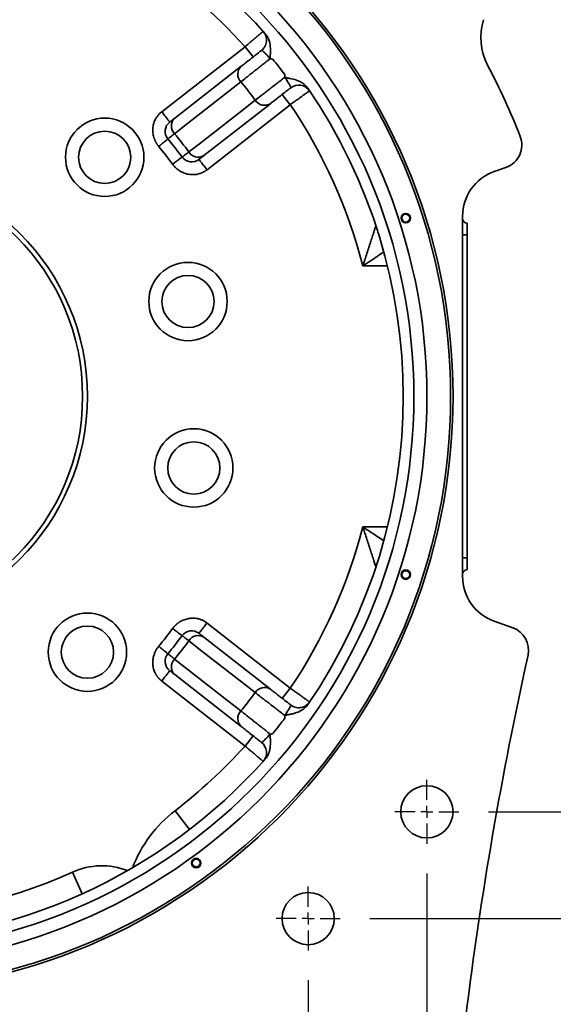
# Model space of a CAD drawing. Header units: millimetres. Extents: x -10540 to 6039, y -7467 to 6433.
# Tile 209 of 236: x 4255 to 4479, y -6055 to -5640. Entities that reach past the tile are written whole.
import ezdxf

# ---------------------------------------------------------------- set-up
doc = ezdxf.new("R2010")
doc.units = ezdxf.units.MM
doc.header["$LTSCALE"] = 8
doc.header["$PDSIZE"] = -1
doc.linetypes.add('CENTER', pattern=[10.16, 6.35, -1.27, 1.27, -1.27])
doc.layers.get('Defpoints').update_dxf_attribs({"true_color": 0x5e5e5e})
doc.layers.add('中心线层', color=1, linetype='CENTER')
doc.layers.add('标注层', color=7, linetype='Continuous')
doc.dimstyles.new('底座尺寸', dxfattribs={"dimscale": 20, "dimtxt": 1.5, "dimasz": 2, "dimexe": 3, "dimexo": 0.625, "dimgap": 0.6, "dimtad": 1, "dimtoh": 1, "dimdec": 0, "dimtxsty": 'Standard', "dimcen": 2.5, "dimclrd": 4, "dimclre": 4, "dimclrt": 3, "dimadec": 1, "dimazin": 2, "dimtfac": 1, "dimtdec": 0, "dimtmove": 0, "dimatfit": 0, "dimfxl": 1, "dimarcsym": 0})

# ---------------------------------------------------------------- blocks, each defined once
blk = doc.blocks.new('*D144')
at = {"layer": 'Defpoints', "color": 0, "lineweight": 13, "transparency": 16777216}
for p in [(3996.01, -6032.25), (4376.01, -6032.25), (4376.01, -6271.61)]:
    blk.add_point(p, dxfattribs=at)
at = {"layer": '标注层', "color": 4, "lineweight": -2, "transparency": 16777216}
for p, q in [((3996.01, -6044.75), (3996.01, -6331.61)), ((4376.01, -6044.75), (4376.01, -6331.61)), ((4036.01, -6271.61), (4336.01, -6271.61))]:
    blk.add_line(p, q, dxfattribs=at)
at = {"layer": '标注层', "color": 4, "lineweight": 13, "transparency": 16777216}
for points in [[(4036.01, -6264.94), (4036.01, -6278.28), (3996.01, -6271.61)], [(4336.01, -6264.94), (4336.01, -6278.28), (4376.01, -6271.61)]]:
    blk.add_solid(points, dxfattribs=at)
at = {"layer": '标注层', "color": 3, "transparency": 16777216, "insert": (4188.24, -6229.27), "char_height": 30, "attachment_point": 2}
blk.add_mtext('380', dxfattribs=at)
blk = doc.blocks.new('*D145')
at = {"layer": 'Defpoints', "color": 0, "lineweight": 13, "transparency": 16777216}
for p in [(3946.01, -5987.25), (4426.01, -5987.25), (4426.01, -6364.04)]:
    blk.add_point(p, dxfattribs=at)
at = {"layer": '标注层', "color": 4, "lineweight": -2, "transparency": 16777216}
for p, q in [((3946.01, -5999.75), (3946.01, -6424.04)), ((4426.01, -5999.75), (4426.01, -6424.04)), ((3986.01, -6364.04), (4386.01, -6364.04))]:
    blk.add_line(p, q, dxfattribs=at)
at = {"layer": '标注层', "color": 4, "lineweight": 13, "transparency": 16777216}
for points in [[(3986.01, -6357.37), (3986.01, -6370.71), (3946.01, -6364.04)], [(4386.01, -6357.37), (4386.01, -6370.71), (4426.01, -6364.04)]]:
    blk.add_solid(points, dxfattribs=at)
at = {"layer": '标注层', "color": 3, "transparency": 16777216, "insert": (4186.01, -6321.7), "char_height": 30, "attachment_point": 2}
blk.add_mtext('480', dxfattribs=at)
blk = doc.blocks.new('*D146')
at = {"layer": 'Defpoints', "color": 0, "lineweight": 13, "transparency": 16777216}
for p in [(4424.51, -5618.75), (4503.1, -5798.75), (4549.73, -5798.75)]:
    blk.add_point(p, dxfattribs=at)
at = {"layer": '标注层', "color": 4, "lineweight": -2, "transparency": 16777216}
for p, q in [((4437.01, -5618.75), (4609.73, -5618.75)), ((4549.73, -5658.75), (4549.73, -5758.75)), ((4515.6, -5798.75), (4609.73, -5798.75))]:
    blk.add_line(p, q, dxfattribs=at)
at = {"layer": '标注层', "color": 4, "lineweight": 13, "transparency": 16777216}
for points in [[(4543.06, -5658.75), (4556.39, -5658.75), (4549.73, -5618.75)], [(4543.06, -5758.75), (4556.39, -5758.75), (4549.73, -5798.75)]]:
    blk.add_solid(points, dxfattribs=at)
at = {"layer": '标注层', "color": 3, "transparency": 16777216, "insert": (4507.39, -5708.75), "char_height": 30, "attachment_point": 2, "rotation": 90}
blk.add_mtext('180', dxfattribs=at)
blk = doc.blocks.new('*D147')
at = {"layer": 'Defpoints', "color": 0, "lineweight": 13, "transparency": 16777216}
for p in [(4503.1, -5798.75), (4549.73, -5798.75), (4439.51, -5973.75)]:
    blk.add_point(p, dxfattribs=at)
at = {"layer": '标注层', "color": 4, "lineweight": -2, "transparency": 16777216}
for p, q in [((4515.6, -5798.75), (4609.73, -5798.75)), ((4549.73, -5933.75), (4549.73, -5838.75)), ((4452.01, -5973.75), (4609.73, -5973.75))]:
    blk.add_line(p, q, dxfattribs=at)
at = {"layer": '标注层', "color": 4, "lineweight": 13, "transparency": 16777216}
for points in [[(4543.06, -5838.75), (4556.39, -5838.75), (4549.73, -5798.75)], [(4543.06, -5933.75), (4556.39, -5933.75), (4549.73, -5973.75)]]:
    blk.add_solid(points, dxfattribs=at)
at = {"layer": '标注层', "color": 3, "transparency": 16777216, "insert": (4507.73, -5886.25), "char_height": 30, "attachment_point": 2, "rotation": 90}
blk.add_mtext('175', dxfattribs=at)
blk = doc.blocks.new('*D148')
at = {"layer": 'Defpoints', "color": 0, "lineweight": 13, "transparency": 16777216}
for p in [(4396.51, -5588.75), (4503.1, -5798.75), (4681.84, -5798.75)]:
    blk.add_point(p, dxfattribs=at)
at = {"layer": '标注层', "color": 4, "lineweight": -2, "transparency": 16777216}
for p, q in [((4409.01, -5588.75), (4741.84, -5588.75)), ((4681.84, -5628.75), (4681.84, -5758.75)), ((4515.6, -5798.75), (4741.84, -5798.75))]:
    blk.add_line(p, q, dxfattribs=at)
at = {"layer": '标注层', "color": 4, "lineweight": 13, "transparency": 16777216}
for points in [[(4675.18, -5628.75), (4688.51, -5628.75), (4681.84, -5588.75)], [(4675.18, -5758.75), (4688.51, -5758.75), (4681.84, -5798.75)]]:
    blk.add_solid(points, dxfattribs=at)
at = {"layer": '标注层', "color": 3, "transparency": 16777216, "insert": (4639.3, -5766.63), "char_height": 30, "attachment_point": 1, "rotation": 90}
blk.add_mtext('{\\fHYSWLongFangSong|b1|i0|c134|p2;210±0.023}', dxfattribs=at)
blk = doc.blocks.new('*D149')
at = {"layer": 'Defpoints', "color": 0, "lineweight": 13, "transparency": 16777216}
for p in [(4369.51, -5568.75), (4503.1, -5798.75), (4782.77, -5798.75)]:
    blk.add_point(p, dxfattribs=at)
at = {"layer": '标注层', "color": 4, "lineweight": -2, "transparency": 16777216}
for p, q in [((4382.01, -5568.75), (4842.77, -5568.75)), ((4782.77, -5608.75), (4782.77, -5758.75)), ((4515.6, -5798.75), (4842.77, -5798.75))]:
    blk.add_line(p, q, dxfattribs=at)
at = {"layer": '标注层', "color": 4, "lineweight": 13, "transparency": 16777216}
for points in [[(4776.1, -5608.75), (4789.44, -5608.75), (4782.77, -5568.75)], [(4776.1, -5758.75), (4789.44, -5758.75), (4782.77, -5798.75)]]:
    blk.add_solid(points, dxfattribs=at)
at = {"layer": '标注层', "color": 3, "transparency": 16777216, "insert": (4740.43, -5688.84), "char_height": 30, "attachment_point": 2, "rotation": 90}
blk.add_mtext('230', dxfattribs=at)
blk = doc.blocks.new('*D150')
at = {"layer": 'Defpoints', "color": 0, "lineweight": 13, "transparency": 16777216}
for p in [(4503.1, -5798.75), (4782.77, -5798.75), (4389.51, -6018.75)]:
    blk.add_point(p, dxfattribs=at)
at = {"layer": '标注层', "color": 4, "lineweight": -2, "transparency": 16777216}
for p, q in [((4515.6, -5798.75), (4842.77, -5798.75)), ((4782.77, -5978.75), (4782.77, -5838.75)), ((4402.01, -6018.75), (4842.77, -6018.75))]:
    blk.add_line(p, q, dxfattribs=at)
at = {"layer": '标注层', "color": 4, "lineweight": 13, "transparency": 16777216}
for points in [[(4776.1, -5838.75), (4789.44, -5838.75), (4782.77, -5798.75)], [(4776.1, -5978.75), (4789.44, -5978.75), (4782.77, -6018.75)]]:
    blk.add_solid(points, dxfattribs=at)
at = {"layer": '标注层', "color": 3, "transparency": 16777216, "insert": (4740.43, -5908.75), "char_height": 30, "attachment_point": 2, "rotation": 90}
blk.add_mtext('220', dxfattribs=at)
blk = doc.blocks.new('SW_CENTERMARKSYMBOL_7')
at = {"layer": '中心线层', "color": 0}
for p, q in [((0, 5), (0, 13.5)), ((-5, 0), (-13.5, 0)), ((0, 0), (-2.5, 0)), ((0, 0), (0, 2.5)), ((0, 0), (0, -2.5)), ((0, 0), (2.5, 0)), ((5, 0), (13.5, 0)), ((0, -5), (0, -13.5))]:
    blk.add_line(p, q, dxfattribs=at)
blk = doc.blocks.new('SW_CENTERMARKSYMBOL_8')
at = {"layer": '中心线层', "color": 0}
for p, q in [((0, 5), (0, 13.5)), ((-5, 0), (-13.5, 0)), ((0, 0), (-2.5, 0)), ((0, 0), (0, 2.5)), ((0, 0), (0, -2.5)), ((0, 0), (2.5, 0)), ((5, 0), (13.5, 0)), ((0, -5), (0, -13.5))]:
    blk.add_line(p, q, dxfattribs=at)

msp = doc.modelspace()

# ---------------------------------------------------------------- linework, layer by layer
at = {"color": 7, "linetype": 'Continuous', "lineweight": 35}
for p, q in [((4314.31, -5678.84), (4349.4, -5651.43)), ((4352.78, -5655.76), (4349.4, -5651.43)), ((4319.8, -5681.53), (4347.77, -5659.68)), ((4368.48, -5675.86), (4365.1, -5671.52)), ((4360.08, -5675.44), (4332.11, -5697.29)), ((4368.48, -5675.86), (4333.4, -5703.27)), ((4454.35, -5704.04), (4459.31, -5702.29)), ((4441.01, -5874.6), (4441.01, -5722.9)), ((4443.01, -5725.75), (4443.01, -5730.75)), ((4443.01, -5730.75), (4441.01, -5730.75)), ((4443.01, -5730.75), (4443.01, -5866.75)), ((4409.33, -5743.75), (4399.02, -5743.75)), ((4399.02, -5853.75), (4409.33, -5853.75)), ((4443.01, -5866.75), (4441.01, -5866.75)), ((4443.01, -5866.75), (4443.01, -5871.75)), ((4333.4, -5894.24), (4368.48, -5921.65)), ((4462.15, -5896.22), (4454.35, -5893.46)), ((4332.11, -5900.21), (4360.08, -5922.06)), ((4349.4, -5946.08), (4314.31, -5918.66)), ((4347.77, -5937.82), (4319.8, -5915.97)), ((4365.1, -5925.98), (4368.48, -5921.65)), ((4349.4, -5946.08), (4352.78, -5941.74)), ((4326.02, -5981.23), (4319.93, -5973.29)), ((4280.87, -6008.28), (4276.75, -5999.17))]:
    msp.add_line(p, q, dxfattribs=at)
at = {"color": 7, "linetype": 'Continuous', "lineweight": 35, "flags": 128}
for points in [[(4347.67, -5666.23), (4343.18, -5669.74), (4325.24, -5683.77), (4319.71, -5688.09)], [(4325.72, -5695.79), (4330.21, -5692.29), (4348.17, -5678.28), (4353.7, -5673.96)], [(4353.7, -5923.55), (4349.22, -5920.05), (4331.26, -5906.03), (4325.72, -5901.71)], [(4319.71, -5909.41), (4324.19, -5912.92), (4342.13, -5926.95), (4347.67, -5931.28)]]:
    msp.add_lwpolyline(points, dxfattribs=at)
at = {"color": 7, "linetype": 'Continuous', "lineweight": 35}
for centre, radius in [((4186.01, -5798.75), 251), ((4186.01, -5798.75), 250), ((4186.01, -5798.75), 240), ((4186.01, -5798.75), 234.5), ((4290.31, -5698.03), 16.5), ((4290.31, -5698.03), 11), ((4186.01, -5798.75), 97), ((4186.01, -5798.75), 95), ((4417.11, -5723.66), 2), ((4417.11, -5723.66), 1.65), ((4325.39, -5758.79), 16.5), ((4325.39, -5758.79), 11), ((4327.84, -5828.9), 16.5), ((4327.84, -5828.9), 11), ((4417.11, -5873.84), 2), ((4417.11, -5873.84), 1.65), ((4283.03, -5906.51), 16.5), ((4283.03, -5906.51), 11), ((4426.01, -5973.75), 11), ((4328.84, -5995.34), 2), ((4328.84, -5995.34), 1.65), ((4376.01, -6018.75), 11)]:
    msp.add_circle(centre, radius, dxfattribs=at)
for centre, radius, start, end in [((4186.01, -5798.75), 230, 41.6284, 138.3716), ((4186.01, -5798.75), 220, 42.0401, 56.7841), ((4473.71, -5647.58), 25, 162.5098, 207.7208), ((4186.01, -5798.75), 225.48, 36.9393, 39.0607), ((4351, -5663.01), 4.64, 134.2546, 223.9791), ((4186.01, -5798.75), 300, 21.4161, 27.7208), ((4186.01, -5798.75), 209.04, 36.6558, 39.3442), ((4372.04, -5673.08), 5.5, 34.041, 128), ((4186.01, -5798.75), 230, 325.6284, 34.3716), ((4357.64, -5671.5), 4.64, 212.0209, 301.7454), ((4186.01, -5798.75), 220, 14.4775, 33.9599), ((4323.04, -5684.86), 4.64, 134.2824, 224.1691), ((4320.77, -5687.12), 5, 128, 219.6372), ((4186.01, -5798.75), 170, 36.3628, 39.6372), ((4186.01, -5798.75), 173.56, 36.3873, 39.6127), ((4455.98, -5692.86), 10, 289.44, 21.4161), ((4186.01, -5798.75), 165, 36.3628, 39.6372), ((4326.93, -5695), 5, 216.3628, 308), ((4329.67, -5693.34), 4.64, 211.8309, 301.7176), ((4461.01, -5722.9), 20, 109.44, 180), ((4443.01, -5723.75), 2, 180, 270), ((4186.01, -5798.75), 220, 326.0401, 345.5225), ((4443.01, -5873.75), 2, 90, 180), ((4461.01, -5874.6), 20, 180, 250.56), ((4186.01, -5798.75), 165, 320.3628, 323.6372), ((4326.93, -5902.51), 5, 52, 143.6372), ((4458.82, -5905.65), 10, 347.5258, 70.56), ((4186.01, -5798.75), 170, 320.3628, 323.6372), ((4186.01, -5798.75), 173.56, 320.3873, 323.6127), ((4329.67, -5904.16), 4.64, 58.2824, 148.1691), ((4320.77, -5910.39), 5, 140.3628, 232), ((4323.04, -5912.65), 4.64, 135.8309, 225.7176), ((6064.17, -6260.78), 1634.16, 167.52581, 172.94112), ((4357.64, -5926.01), 4.64, 58.2546, 147.9791), ((4186.01, -5798.75), 209.04, 320.6558, 323.3442), ((4351, -5934.5), 4.64, 136.0209, 225.7454), ((4186.01, -5798.75), 225.48, 320.9393, 323.0607), ((4186.01, -5798.75), 220, 307.4992, 317.9599), ((4352.95, -5948.85), 5.5, 318.041, 52), ((4186.01, -5798.75), 230, 221.6284, 318.3716), ((4353.41, -6016.93), 55, 127.4992, 159.1524), ((4289.12, -6026.5), 30, 68.7864, 114.3594), ((4186.01, -5798.75), 220, 245.6406, 294.3594)]:
    msp.add_arc(centre, radius, start, end, dxfattribs=at)
for points, knots in [([(4349.4, -5651.43), (4349.9, -5651), (4350.4, -5650.58), (4351.13, -5649.97), (4351.37, -5649.76), (4351.85, -5649.36), (4352.09, -5649.15), (4352.78, -5648.57), (4353.22, -5648.2), (4354.05, -5647.5), (4354.45, -5647.16), (4355.15, -5646.57), (4355.47, -5646.3), (4355.89, -5645.95), (4356.02, -5645.84), (4356.25, -5645.64), (4356.47, -5645.46), (4356.64, -5645.32), (4356.78, -5645.19), (4356.84, -5645.14), (4356.99, -5645.02), (4357.04, -5644.98), (4357.04, -5644.98)], [0, 0, 0, 0, 0.125, 0.125, 0.1875, 0.1875, 0.25, 0.25, 0.375, 0.375, 0.5, 0.5, 0.625, 0.625, 0.6875, 0.6875, 0.75, 0.8125, 0.8125, 0.875, 0.875, 1, 1, 1, 1]), ([(4357.05, -5644.99), (4357.05, -5644.99), (4357.05, -5644.99), (4357.06, -5645), (4357.07, -5645.01), (4357.09, -5645.03), (4357.16, -5645.12), (4357.5, -5645.53), (4357.9, -5646.13), (4358.07, -5646.72), (4358.12, -5646.89)], [0, 0, 0, 0, 0.050771, 0.066524, 0.074636, 0.084475, 0.111739, 0.216908, 0.770972, 1, 1, 1, 1]), ([(4358.12, -5646.89), (4358.21, -5647.11), (4358.42, -5647.69), (4358.48, -5648.67), (4358.37, -5649.79), (4358.02, -5650.9), (4357.39, -5651.95), (4356.81, -5652.66), (4356.39, -5652.93), (4356.33, -5652.97)], [0, 0, 0, 0, 0.1044678, 0.2716602, 0.4274613, 0.6010464, 0.7819406, 0.9658938, 1, 1, 1, 1]), ([(4357.93, -5645.97), (4358.26, -5646.34), (4358.55, -5646.74), (4359.05, -5647.6), (4359.26, -5648.05), (4359.78, -5649.45), (4359.97, -5650.42), (4360.11, -5651.91), (4360.13, -5652.4), (4360.13, -5653.4), (4360.11, -5653.9), (4360.07, -5654.65), (4360.05, -5654.9), (4360.03, -5655.27), (4360.02, -5655.39), (4360.02, -5655.64), (4360.01, -5655.77), (4360.03, -5656.02), (4360.04, -5656.14), (4360.12, -5656.31), (4360.16, -5656.36), (4360.25, -5656.45), (4360.31, -5656.48), (4360.48, -5656.55), (4360.6, -5656.58), (4360.84, -5656.63), (4360.96, -5656.65), (4361.09, -5656.67)], [0, 0, 0, 0, 0.125, 0.125, 0.25, 0.25, 0.5, 0.5, 0.625, 0.625, 0.75, 0.75, 0.8125, 0.8125, 0.84375, 0.84375, 0.875, 0.875, 0.90625, 0.90625, 0.921875, 0.921875, 0.9375, 0.9375, 0.96875, 0.96875, 1, 1, 1, 1]), ([(4347.77, -5659.68), (4348.26, -5659.3), (4348.82, -5658.86), (4349.76, -5658.13), (4350.09, -5657.87), (4350.78, -5657.33), (4351.14, -5657.05), (4351.87, -5656.48), (4352.25, -5656.18), (4353.03, -5655.57), (4353.43, -5655.26), (4354.66, -5654.3), (4355.49, -5653.65), (4356.34, -5652.99)], [0, 0, 0, 0, 0.25, 0.25, 0.375, 0.375, 0.5, 0.5, 0.625, 0.625, 0.75, 0.75, 1, 1, 1, 1]), ([(4359.96, -5656.5), (4359.75, -5656.25), (4359.53, -5656), (4359.1, -5655.51), (4358.89, -5655.28), (4358.59, -5654.94), (4358.48, -5654.83), (4358.28, -5654.62), (4358.19, -5654.52), (4357.9, -5654.22), (4357.72, -5654.04), (4357.39, -5653.72), (4357.23, -5653.57), (4356.96, -5653.33), (4356.83, -5653.23), (4356.63, -5653.08), (4356.54, -5653.03), (4356.41, -5652.97), (4356.36, -5652.97), (4356.34, -5652.99)], [0, 0, 0, 0, 0.125, 0.125, 0.25, 0.25, 0.3125, 0.3125, 0.375, 0.375, 0.5, 0.5, 0.625, 0.625, 0.75, 0.75, 0.875, 0.875, 1, 1, 1, 1]), ([(4359.96, -5656.5), (4358.75, -5657.47), (4357.56, -5658.41), (4355.8, -5659.79), (4355.22, -5660.25), (4354.1, -5661.14), (4353.55, -5661.57), (4352.5, -5662.41), (4351.98, -5662.81), (4350.99, -5663.6), (4350.51, -5663.98), (4349.16, -5665.05), (4348.36, -5665.68), (4347.67, -5666.23)], [0, 0, 0, 0, 0.25, 0.25, 0.375, 0.375, 0.5, 0.5, 0.625, 0.625, 0.75, 0.75, 1, 1, 1, 1]), ([(4353.7, -5673.96), (4354.41, -5673.42), (4355.21, -5672.79), (4356.57, -5671.75), (4357.05, -5671.38), (4358.05, -5670.6), (4358.57, -5670.2), (4359.64, -5669.38), (4360.19, -5668.95), (4361.04, -5668.3), (4361.32, -5668.08), (4361.9, -5667.63), (4362.2, -5667.4), (4363.68, -5666.26), (4364.89, -5665.33), (4366.11, -5664.38)], [0, 0, 0, 0, 0.25, 0.25, 0.375, 0.375, 0.5, 0.5, 0.625, 0.625, 0.6875, 0.6875, 0.75, 0.75, 1, 1, 1, 1]), ([(4368.65, -5668.75), (4368.68, -5668.73), (4368.69, -5668.68), (4368.66, -5668.54), (4368.63, -5668.44), (4368.53, -5668.21), (4368.47, -5668.06), (4368.3, -5667.74), (4368.2, -5667.55), (4367.96, -5667.15), (4367.83, -5666.93), (4367.54, -5666.47), (4367.38, -5666.22), (4367.05, -5665.71), (4366.87, -5665.45), (4366.5, -5664.92), (4366.31, -5664.65), (4366.11, -5664.38)], [0, 0, 0, 0, 0.125, 0.125, 0.25, 0.25, 0.375, 0.375, 0.5, 0.5, 0.625, 0.625, 0.75, 0.75, 0.875, 0.875, 1, 1, 1, 1]), ([(4366.23, -5663.25), (4366.22, -5663.37), (4366.21, -5663.49), (4366.2, -5663.74), (4366.19, -5663.87), (4366.22, -5664.05), (4366.24, -5664.11), (4366.3, -5664.22), (4366.34, -5664.27), (4366.43, -5664.35), (4366.49, -5664.38), (4366.6, -5664.43), (4366.66, -5664.45), (4366.84, -5664.51), (4366.96, -5664.54), (4367.2, -5664.59), (4367.33, -5664.61), (4367.69, -5664.68), (4367.94, -5664.73), (4369.16, -5664.96), (4370.12, -5665.18), (4371.52, -5665.67), (4371.98, -5665.85), (4372.65, -5666.18), (4372.88, -5666.3), (4373.31, -5666.55), (4373.52, -5666.68), (4374.13, -5667.1), (4374.52, -5667.41), (4375.06, -5667.93), (4375.23, -5668.12), (4375.55, -5668.5), (4375.71, -5668.7), (4375.85, -5668.9)], [0, 0, 0, 0, 0.03125, 0.03125, 0.0625, 0.0625, 0.078125, 0.078125, 0.09375, 0.09375, 0.109375, 0.109375, 0.125, 0.125, 0.15625, 0.15625, 0.1875, 0.1875, 0.25, 0.25, 0.5, 0.5, 0.625, 0.625, 0.6875, 0.6875, 0.75, 0.75, 0.875, 0.875, 0.9375, 0.9375, 1, 1, 1, 1]), ([(4368.65, -5668.75), (4368.22, -5669.08), (4367.8, -5669.41), (4366.97, -5670.06), (4366.55, -5670.39), (4365.32, -5671.35), (4364.55, -5671.95), (4363.44, -5672.82), (4363.08, -5673.1), (4362.39, -5673.64), (4362.07, -5673.89), (4361.13, -5674.62), (4360.57, -5675.06), (4360.08, -5675.44)], [0, 0, 0, 0, 0.125, 0.125, 0.25, 0.25, 0.5, 0.5, 0.625, 0.625, 0.75, 0.75, 1, 1, 1, 1]), ([(4376.59, -5670), (4376.59, -5670), (4376.54, -5670.04), (4376.39, -5670.15), (4376.32, -5670.2), (4376.17, -5670.31), (4376.08, -5670.38), (4375.77, -5670.6), (4375.52, -5670.78), (4375.08, -5671.09), (4374.92, -5671.21), (4374.59, -5671.45), (4374.41, -5671.58), (4373.85, -5671.99), (4373.44, -5672.28), (4372.77, -5672.76), (4372.54, -5672.93), (4372.08, -5673.27), (4371.6, -5673.61), (4371.1, -5673.97), (4370.59, -5674.34), (4370.33, -5674.52), (4369.55, -5675.09), (4369.02, -5675.47), (4368.48, -5675.86)], [0, 0, 0, 0, 0.125, 0.125, 0.1875, 0.1875, 0.25, 0.25, 0.375, 0.375, 0.4375, 0.4375, 0.5, 0.5, 0.625, 0.625, 0.6875, 0.6875, 0.75, 0.8125, 0.8125, 0.875, 0.875, 1, 1, 1, 1]), ([(4313.07, -5693.5), (4313, -5693.41), (4312.86, -5693.23), (4312.65, -5692.96), (4312.46, -5692.68), (4312.27, -5692.4), (4312.09, -5692.11), (4311.93, -5691.82), (4311.77, -5691.52), (4311.62, -5691.22), (4311.48, -5690.91), (4311.35, -5690.6), (4311.23, -5690.28), (4311.12, -5689.96), (4310.86, -5689.14), (4310.58, -5687.79), (4310.54, -5685.9), (4310.83, -5684.04), (4311.34, -5682.66), (4311.82, -5681.72), (4312.15, -5681.18), (4312.52, -5680.66), (4312.91, -5680.16), (4313.35, -5679.69), (4313.81, -5679.25), (4314.14, -5678.98), (4314.31, -5678.84)], [0, 0, 0, 0, 0.020873, 0.041642, 0.062328, 0.082949, 0.103526, 0.12408, 0.144631, 0.165198, 0.185803, 0.206466, 0.227207, 0.248046, 0.269001, 0.384318, 0.498515, 0.613351, 0.727029, 0.766355, 0.805282, 0.843983, 0.882631, 0.921402, 0.960468, 1, 1, 1, 1]), ([(4317.7, -5683.18), (4317.7, -5683.18), (4317.62, -5683.08), (4317.38, -5682.77), (4317.27, -5682.63), (4317.02, -5682.31), (4316.87, -5682.12), (4316.54, -5681.7), (4316.36, -5681.46), (4315.97, -5680.97), (4315.77, -5680.7), (4315.14, -5679.9), (4314.71, -5679.35), (4314.31, -5678.84)], [0, 0, 0, 0, 0.25, 0.25, 0.375, 0.375, 0.5, 0.5, 0.625, 0.625, 0.75, 0.75, 1, 1, 1, 1]), ([(4317.7, -5683.18), (4317.7, -5683.18), (4317.74, -5683.14), (4317.88, -5683.04), (4317.93, -5682.99), (4318.07, -5682.89), (4318.15, -5682.82), (4318.59, -5682.47), (4319.11, -5682.07), (4319.8, -5681.53)], [0, 0, 0, 0, 0.25, 0.25, 0.375, 0.375, 0.5, 0.5, 1, 1, 1, 1]), ([(4316.92, -5690.31), (4316.92, -5690.31), (4316.82, -5690.39), (4316.44, -5690.71), (4316.15, -5690.95), (4315.44, -5691.54), (4315.01, -5691.89), (4314.08, -5692.66), (4313.58, -5693.08), (4313.07, -5693.5)], [0, 0, 0, 0, 0.25, 0.25, 0.5, 0.5, 0.75, 0.75, 1, 1, 1, 1]), ([(4319.71, -5688.09), (4319.26, -5688.45), (4318.86, -5688.77), (4318.17, -5689.32), (4317.88, -5689.55), (4317.52, -5689.83), (4317.42, -5689.91), (4317.24, -5690.06), (4317.16, -5690.12), (4316.98, -5690.26), (4316.92, -5690.31), (4316.92, -5690.31)], [0, 0, 0, 0, 0.25, 0.25, 0.5, 0.5, 0.625, 0.625, 0.75, 0.75, 1, 1, 1, 1]), ([(4318.88, -5700.93), (4319.41, -5700.54), (4319.93, -5700.15), (4320.91, -5699.43), (4321.35, -5699.1), (4322.1, -5698.55), (4322.4, -5698.34), (4322.8, -5698.04), (4322.9, -5697.96), (4322.9, -5697.96)], [0, 0, 0, 0, 0.25, 0.25, 0.5, 0.5, 0.75, 0.75, 1, 1, 1, 1]), ([(4322.9, -5697.96), (4322.9, -5697.96), (4322.97, -5697.91), (4323.21, -5697.73), (4323.38, -5697.59), (4323.74, -5697.32), (4323.88, -5697.21), (4324.17, -5696.99), (4324.34, -5696.86), (4324.86, -5696.46), (4325.27, -5696.15), (4325.72, -5695.79)], [0, 0, 0, 0, 0.25, 0.25, 0.5, 0.5, 0.625, 0.625, 0.75, 0.75, 1, 1, 1, 1]), ([(4332.11, -5697.29), (4331.77, -5697.56), (4331.47, -5697.8), (4331.08, -5698.1), (4330.96, -5698.2), (4330.73, -5698.37), (4330.63, -5698.45), (4330.19, -5698.8), (4330.01, -5698.94), (4330.01, -5698.94)], [0, 0, 0, 0, 0.25, 0.25, 0.375, 0.375, 0.5, 0.5, 1, 1, 1, 1]), ([(4333.4, -5703.27), (4333, -5702.76), (4332.57, -5702.21), (4331.94, -5701.41), (4331.74, -5701.15), (4331.35, -5700.65), (4331.17, -5700.42), (4330.84, -5699.99), (4330.69, -5699.81), (4330.43, -5699.48), (4330.33, -5699.35), (4330.08, -5699.03), (4330.01, -5698.94), (4330.01, -5698.94)], [0, 0, 0, 0, 0.25, 0.25, 0.375, 0.375, 0.5, 0.5, 0.625, 0.625, 0.75, 0.75, 1, 1, 1, 1]), ([(4333.4, -5703.27), (4333.31, -5703.34), (4333.14, -5703.47), (4332.87, -5703.65), (4332.61, -5703.83), (4332.33, -5704), (4332.06, -5704.15), (4331.78, -5704.3), (4331.49, -5704.44), (4331.2, -5704.57), (4330.91, -5704.69), (4330.61, -5704.79), (4330.3, -5704.89), (4330, -5704.98), (4329.69, -5705.06), (4328.87, -5705.24), (4327.51, -5705.39), (4325.64, -5705.22), (4323.81, -5704.72), (4322.48, -5704.09), (4321.59, -5703.53), (4321.07, -5703.16), (4320.58, -5702.77), (4320.12, -5702.35), (4319.68, -5701.9), (4319.26, -5701.43), (4319.01, -5701.09), (4318.88, -5700.93)], [0, 0, 0, 0, 0.019832, 0.039528, 0.059109, 0.078594, 0.098007, 0.117367, 0.136698, 0.15602, 0.175357, 0.194729, 0.214158, 0.233666, 0.253274, 0.273004, 0.38665, 0.501516, 0.61568, 0.731027, 0.769839, 0.808307, 0.846558, 0.884723, 0.922932, 0.961315, 1, 1, 1, 1]), ([(4404.49, -5726.88), (4404.49, -5726.88), (4404.47, -5726.93), (4404.41, -5727.14), (4404.36, -5727.29), (4404.23, -5727.68), (4404.16, -5727.91), (4404, -5728.43), (4403.9, -5728.72), (4403.71, -5729.34), (4403.6, -5729.67), (4403.38, -5730.36), (4403.26, -5730.72), (4402.91, -5731.84), (4402.66, -5732.62), (4402.27, -5733.83), (4402.13, -5734.25), (4401.86, -5735.08), (4401.73, -5735.5), (4401.31, -5736.78), (4401.03, -5737.64), (4400.47, -5739.37), (4400.18, -5740.24), (4399.75, -5741.56), (4399.6, -5741.99), (4399.39, -5742.65), (4399.28, -5742.98), (4399.17, -5743.31), (4399.09, -5743.53), (4399.06, -5743.64), (4399.02, -5743.75)], [0, 0, 0, 0, 0.0625, 0.0625, 0.125, 0.125, 0.1875, 0.1875, 0.25, 0.25, 0.3125, 0.3125, 0.375, 0.375, 0.5, 0.5, 0.5625, 0.5625, 0.625, 0.625, 0.75, 0.75, 0.875, 0.875, 0.9375, 0.9375, 0.96875, 0.984375, 0.984375, 1, 1, 1, 1]), ([(4407.71, -5738.03), (4406.85, -5738.61), (4405.04, -5739.82), (4402.12, -5741.75), (4400.07, -5743.08), (4399.03, -5743.75), (4399.02, -5743.75)], [0, 0, 0, 0, 0.308571, 0.650465, 0.997284, 1, 1, 1, 1]), ([(4404.49, -5870.63), (4404.49, -5870.63), (4404.47, -5870.57), (4404.41, -5870.37), (4404.36, -5870.22), (4404.23, -5869.83), (4404.16, -5869.59), (4404, -5869.07), (4403.9, -5868.79), (4403.71, -5868.17), (4403.6, -5867.84), (4403.38, -5867.14), (4403.26, -5866.78), (4402.91, -5865.67), (4402.66, -5864.89), (4402.27, -5863.67), (4402.13, -5863.26), (4401.86, -5862.43), (4401.73, -5862), (4401.31, -5860.73), (4401.03, -5859.87), (4400.47, -5858.13), (4400.18, -5857.26), (4399.75, -5855.95), (4399.6, -5855.51), (4399.39, -5854.85), (4399.28, -5854.52), (4399.17, -5854.19), (4399.09, -5853.97), (4399.06, -5853.86), (4399.02, -5853.75)], [0, 0, 0, 0, 0.0625, 0.0625, 0.125, 0.125, 0.1875, 0.1875, 0.25, 0.25, 0.3125, 0.3125, 0.375, 0.375, 0.5, 0.5, 0.5625, 0.5625, 0.625, 0.625, 0.75, 0.75, 0.875, 0.875, 0.9375, 0.9375, 0.96875, 0.984375, 0.984375, 1, 1, 1, 1]), ([(4399.02, -5853.75), (4399.03, -5853.76), (4400.07, -5854.43), (4402.12, -5855.76), (4405.02, -5857.68), (4406.91, -5858.93), (4407.75, -5859.5), (4407.76, -5859.51)], [0, 0, 0, 0, 0.002697, 0.347135, 0.686681, 0.99414, 1, 1, 1, 1]), ([(4318.88, -5896.58), (4318.95, -5896.49), (4319.08, -5896.31), (4319.3, -5896.04), (4319.52, -5895.79), (4319.75, -5895.54), (4319.98, -5895.3), (4320.23, -5895.06), (4320.48, -5894.84), (4320.73, -5894.62), (4321, -5894.41), (4321.27, -5894.21), (4321.55, -5894.01), (4321.84, -5893.83), (4322.57, -5893.38), (4323.81, -5892.78), (4325.64, -5892.29), (4327.51, -5892.12), (4328.98, -5892.28), (4330, -5892.52), (4330.61, -5892.71), (4331.2, -5892.93), (4331.78, -5893.2), (4332.34, -5893.51), (4332.88, -5893.85), (4333.22, -5894.11), (4333.4, -5894.24)], [0, 0, 0, 0, 0.020873, 0.041642, 0.062328, 0.082949, 0.103526, 0.12408, 0.144631, 0.165198, 0.185803, 0.206466, 0.227207, 0.248046, 0.269001, 0.384318, 0.498515, 0.613351, 0.727029, 0.766355, 0.805282, 0.843983, 0.882631, 0.921402, 0.960468, 1, 1, 1, 1]), ([(4330.01, -5898.57), (4330.01, -5898.57), (4330.08, -5898.48), (4330.33, -5898.16), (4330.43, -5898.03), (4330.69, -5897.7), (4330.84, -5897.51), (4331.17, -5897.09), (4331.35, -5896.86), (4331.74, -5896.36), (4331.94, -5896.1), (4332.57, -5895.3), (4333, -5894.75), (4333.4, -5894.24)], [0, 0, 0, 0, 0.25, 0.25, 0.375, 0.375, 0.5, 0.5, 0.625, 0.625, 0.75, 0.75, 1, 1, 1, 1]), ([(4322.9, -5899.55), (4322.9, -5899.55), (4322.8, -5899.47), (4322.4, -5899.17), (4322.1, -5898.95), (4321.35, -5898.4), (4320.91, -5898.07), (4319.93, -5897.36), (4319.41, -5896.97), (4318.88, -5896.58)], [0, 0, 0, 0, 0.25, 0.25, 0.5, 0.5, 0.75, 0.75, 1, 1, 1, 1]), ([(4325.72, -5901.71), (4325.27, -5901.36), (4324.86, -5901.05), (4324.16, -5900.51), (4323.87, -5900.29), (4323.51, -5900.01), (4323.4, -5899.93), (4323.22, -5899.79), (4323.15, -5899.73), (4322.97, -5899.59), (4322.9, -5899.55), (4322.9, -5899.55)], [0, 0, 0, 0, 0.25, 0.25, 0.5, 0.5, 0.625, 0.625, 0.75, 0.75, 1, 1, 1, 1]), ([(4330.01, -5898.57), (4330.01, -5898.57), (4330.06, -5898.61), (4330.19, -5898.71), (4330.25, -5898.76), (4330.38, -5898.86), (4330.46, -5898.92), (4330.91, -5899.27), (4331.43, -5899.68), (4332.11, -5900.21)], [0, 0, 0, 0, 0.25, 0.25, 0.375, 0.375, 0.5, 0.5, 1, 1, 1, 1]), ([(4314.31, -5918.66), (4314.23, -5918.6), (4314.06, -5918.46), (4313.81, -5918.25), (4313.58, -5918.03), (4313.35, -5917.81), (4313.13, -5917.58), (4312.92, -5917.34), (4312.71, -5917.1), (4312.52, -5916.85), (4312.33, -5916.59), (4312.16, -5916.33), (4311.99, -5916.06), (4311.83, -5915.78), (4311.67, -5915.5), (4311.3, -5914.75), (4310.83, -5913.47), (4310.54, -5911.61), (4310.58, -5909.72), (4310.88, -5908.27), (4311.21, -5907.27), (4311.44, -5906.68), (4311.7, -5906.11), (4311.99, -5905.56), (4312.32, -5905.02), (4312.68, -5904.5), (4312.94, -5904.18), (4313.07, -5904.01)], [0, 0, 0, 0, 0.019832, 0.039528, 0.059109, 0.078594, 0.098007, 0.117367, 0.136698, 0.15602, 0.175357, 0.194729, 0.214158, 0.233666, 0.253274, 0.273004, 0.38665, 0.501516, 0.61568, 0.731027, 0.769839, 0.808307, 0.846558, 0.884723, 0.922932, 0.961315, 1, 1, 1, 1]), ([(4313.07, -5904.01), (4313.58, -5904.43), (4314.08, -5904.85), (4315.01, -5905.62), (4315.44, -5905.97), (4316.15, -5906.56), (4316.44, -5906.8), (4316.82, -5907.12), (4316.92, -5907.2), (4316.92, -5907.2)], [0, 0, 0, 0, 0.25, 0.25, 0.5, 0.5, 0.75, 0.75, 1, 1, 1, 1]), ([(4316.92, -5907.2), (4316.92, -5907.2), (4316.98, -5907.25), (4317.22, -5907.44), (4317.4, -5907.58), (4317.75, -5907.86), (4317.88, -5907.96), (4318.18, -5908.2), (4318.34, -5908.32), (4318.86, -5908.73), (4319.26, -5909.05), (4319.71, -5909.41)], [0, 0, 0, 0, 0.25, 0.25, 0.5, 0.5, 0.625, 0.625, 0.75, 0.75, 1, 1, 1, 1]), ([(4314.31, -5918.66), (4314.71, -5918.15), (4315.14, -5917.6), (4315.77, -5916.8), (4315.97, -5916.54), (4316.36, -5916.04), (4316.54, -5915.81), (4316.87, -5915.39), (4317.02, -5915.2), (4317.27, -5914.87), (4317.38, -5914.74), (4317.62, -5914.42), (4317.7, -5914.33), (4317.7, -5914.33)], [0, 0, 0, 0, 0.25, 0.25, 0.375, 0.375, 0.5, 0.5, 0.625, 0.625, 0.75, 0.75, 1, 1, 1, 1]), ([(4319.8, -5915.97), (4319.46, -5915.71), (4319.16, -5915.47), (4318.76, -5915.16), (4318.64, -5915.07), (4318.42, -5914.9), (4318.32, -5914.82), (4317.88, -5914.47), (4317.7, -5914.33), (4317.7, -5914.33)], [0, 0, 0, 0, 0.25, 0.25, 0.375, 0.375, 0.5, 0.5, 1, 1, 1, 1]), ([(4360.08, -5922.06), (4360.57, -5922.45), (4361.13, -5922.88), (4362.07, -5923.62), (4362.4, -5923.88), (4363.09, -5924.42), (4363.45, -5924.7), (4364.18, -5925.27), (4364.56, -5925.56), (4365.34, -5926.17), (4365.74, -5926.49), (4366.97, -5927.45), (4367.8, -5928.1), (4368.65, -5928.76)], [0, 0, 0, 0, 0.25, 0.25, 0.375, 0.375, 0.5, 0.5, 0.625, 0.625, 0.75, 0.75, 1, 1, 1, 1]), ([(4368.48, -5921.65), (4369.02, -5922.03), (4369.54, -5922.41), (4370.32, -5922.97), (4370.58, -5923.16), (4371.09, -5923.53), (4371.34, -5923.71), (4372.08, -5924.24), (4372.54, -5924.58), (4373.42, -5925.21), (4373.84, -5925.52), (4374.59, -5926.06), (4374.93, -5926.3), (4375.37, -5926.62), (4375.51, -5926.72), (4375.76, -5926.9), (4375.99, -5927.06), (4376.16, -5927.19), (4376.32, -5927.31), (4376.38, -5927.35), (4376.54, -5927.47), (4376.59, -5927.5), (4376.59, -5927.5)], [0, 0, 0, 0, 0.125, 0.125, 0.1875, 0.1875, 0.25, 0.25, 0.375, 0.375, 0.5, 0.5, 0.625, 0.625, 0.6875, 0.6875, 0.75, 0.8125, 0.8125, 0.875, 0.875, 1, 1, 1, 1]), ([(4366.11, -5933.13), (4364.89, -5932.18), (4363.69, -5931.25), (4361.92, -5929.89), (4361.33, -5929.44), (4360.2, -5928.56), (4359.65, -5928.13), (4358.58, -5927.31), (4358.06, -5926.91), (4357.06, -5926.14), (4356.58, -5925.77), (4355.21, -5924.71), (4354.41, -5924.09), (4353.7, -5923.55)], [0, 0, 0, 0, 0.25, 0.25, 0.375, 0.375, 0.5, 0.5, 0.625, 0.625, 0.75, 0.75, 1, 1, 1, 1]), ([(4347.67, -5931.28), (4348.36, -5931.83), (4349.16, -5932.46), (4350.5, -5933.52), (4350.98, -5933.9), (4351.97, -5934.69), (4352.49, -5935.09), (4353.55, -5935.93), (4354.09, -5936.36), (4354.93, -5937.02), (4355.21, -5937.25), (4355.79, -5937.7), (4356.08, -5937.93), (4357.55, -5939.1), (4358.75, -5940.04), (4359.96, -5941)], [0, 0, 0, 0, 0.25, 0.25, 0.375, 0.375, 0.5, 0.5, 0.625, 0.625, 0.6875, 0.6875, 0.75, 0.75, 1, 1, 1, 1]), ([(4366.11, -5933.13), (4366.31, -5932.86), (4366.5, -5932.59), (4366.87, -5932.05), (4367.05, -5931.79), (4367.3, -5931.41), (4367.38, -5931.29), (4367.54, -5931.04), (4367.61, -5930.92), (4367.83, -5930.57), (4367.96, -5930.36), (4368.19, -5929.96), (4368.3, -5929.77), (4368.47, -5929.44), (4368.53, -5929.3), (4368.63, -5929.06), (4368.66, -5928.97), (4368.69, -5928.83), (4368.68, -5928.78), (4368.65, -5928.76)], [0, 0, 0, 0, 0.125, 0.125, 0.25, 0.25, 0.3125, 0.3125, 0.375, 0.375, 0.5, 0.5, 0.625, 0.625, 0.75, 0.75, 0.875, 0.875, 1, 1, 1, 1]), ([(4375.85, -5928.6), (4375.56, -5929.02), (4375.24, -5929.39), (4374.54, -5930.08), (4374.15, -5930.4), (4372.91, -5931.25), (4372.02, -5931.67), (4370.61, -5932.16), (4370.13, -5932.3), (4369.17, -5932.54), (4368.68, -5932.64), (4367.94, -5932.78), (4367.7, -5932.82), (4367.33, -5932.89), (4367.21, -5932.92), (4366.96, -5932.97), (4366.84, -5933), (4366.6, -5933.07), (4366.48, -5933.12), (4366.34, -5933.23), (4366.3, -5933.28), (4366.24, -5933.39), (4366.22, -5933.46), (4366.19, -5933.64), (4366.2, -5933.76), (4366.21, -5934.01), (4366.22, -5934.14), (4366.23, -5934.26)], [0, 0, 0, 0, 0.125, 0.125, 0.25, 0.25, 0.5, 0.5, 0.625, 0.625, 0.75, 0.75, 0.8125, 0.8125, 0.84375, 0.84375, 0.875, 0.875, 0.90625, 0.90625, 0.921875, 0.921875, 0.9375, 0.9375, 0.96875, 0.96875, 1, 1, 1, 1]), ([(4375, -5929.02), (4374.8, -5929.15), (4374.29, -5929.5), (4373.36, -5929.8), (4372.24, -5929.96), (4371.08, -5929.89), (4369.91, -5929.53), (4369.08, -5929.14), (4368.72, -5928.8), (4368.67, -5928.74)], [0, 0, 0, 0, 0.104468, 0.27166, 0.427461, 0.601046, 0.781941, 0.965894, 1, 1, 1, 1]), ([(4376.59, -5927.52), (4376.59, -5927.52), (4376.59, -5927.52), (4376.58, -5927.53), (4376.57, -5927.54), (4376.55, -5927.56), (4376.49, -5927.66), (4376.17, -5928.09), (4375.69, -5928.62), (4375.15, -5928.93), (4375, -5929.02)], [0, 0, 0, 0, 0.050771, 0.0665244, 0.0746364, 0.0844753, 0.1117386, 0.2169084, 0.7709717, 1, 1, 1, 1]), ([(4356.34, -5944.52), (4355.91, -5944.19), (4355.49, -5943.86), (4354.65, -5943.2), (4354.23, -5942.88), (4353.01, -5941.92), (4352.23, -5941.31), (4351.13, -5940.45), (4350.77, -5940.17), (4350.08, -5939.63), (4349.75, -5939.37), (4348.82, -5938.64), (4348.26, -5938.21), (4347.77, -5937.82)], [0, 0, 0, 0, 0.125, 0.125, 0.25, 0.25, 0.5, 0.5, 0.625, 0.625, 0.75, 0.75, 1, 1, 1, 1]), ([(4356.34, -5944.52), (4356.36, -5944.54), (4356.41, -5944.54), (4356.54, -5944.48), (4356.63, -5944.43), (4356.83, -5944.28), (4356.96, -5944.18), (4357.23, -5943.93), (4357.39, -5943.79), (4357.72, -5943.47), (4357.9, -5943.29), (4358.28, -5942.89), (4358.48, -5942.68), (4358.89, -5942.23), (4359.1, -5942), (4359.53, -5941.51), (4359.75, -5941.26), (4359.96, -5941)], [0, 0, 0, 0, 0.125, 0.125, 0.25, 0.25, 0.375, 0.375, 0.5, 0.5, 0.625, 0.625, 0.75, 0.75, 0.875, 0.875, 1, 1, 1, 1]), ([(4361.09, -5940.84), (4360.96, -5940.86), (4360.84, -5940.88), (4360.6, -5940.93), (4360.48, -5940.96), (4360.31, -5941.03), (4360.25, -5941.06), (4360.16, -5941.14), (4360.12, -5941.19), (4360.07, -5941.31), (4360.05, -5941.37), (4360.03, -5941.49), (4360.02, -5941.55), (4360.01, -5941.74), (4360.02, -5941.86), (4360.02, -5942.11), (4360.03, -5942.23), (4360.05, -5942.61), (4360.07, -5942.86), (4360.14, -5944.1), (4360.15, -5945.09), (4360.02, -5946.56), (4359.95, -5947.05), (4359.8, -5947.78), (4359.74, -5948.03), (4359.6, -5948.51), (4359.52, -5948.74), (4359.26, -5949.44), (4359.06, -5949.89), (4358.68, -5950.54), (4358.54, -5950.75), (4358.25, -5951.16), (4358.09, -5951.35), (4357.93, -5951.54)], [0, 0, 0, 0, 0.03125, 0.03125, 0.0625, 0.0625, 0.078125, 0.078125, 0.09375, 0.09375, 0.109375, 0.109375, 0.125, 0.125, 0.15625, 0.15625, 0.1875, 0.1875, 0.25, 0.25, 0.5, 0.5, 0.625, 0.625, 0.6875, 0.6875, 0.75, 0.75, 0.875, 0.875, 0.9375, 0.9375, 1, 1, 1, 1]), ([(4357.04, -5952.53), (4357.04, -5952.53), (4356.99, -5952.49), (4356.85, -5952.37), (4356.79, -5952.32), (4356.64, -5952.19), (4356.55, -5952.12), (4356.27, -5951.88), (4356.03, -5951.68), (4355.62, -5951.33), (4355.47, -5951.2), (4355.15, -5950.93), (4354.98, -5950.79), (4354.45, -5950.35), (4354.06, -5950.02), (4353.44, -5949.49), (4353.22, -5949.31), (4352.78, -5948.94), (4352.33, -5948.56), (4351.86, -5948.16), (4351.38, -5947.76), (4351.14, -5947.55), (4350.4, -5946.92), (4349.9, -5946.5), (4349.4, -5946.08)], [0, 0, 0, 0, 0.125, 0.125, 0.1875, 0.1875, 0.25, 0.25, 0.375, 0.375, 0.4375, 0.4375, 0.5, 0.5, 0.625, 0.625, 0.6875, 0.6875, 0.75, 0.8125, 0.8125, 0.875, 0.875, 1, 1, 1, 1])]:
    msp.add_open_spline(points, degree=3, knots=knots, dxfattribs=at)
for points in [[(4361.09, -5656.67), (4360.71, -5656.61), (4360.34, -5656.56), (4359.96, -5656.5)], [(4366.23, -5663.25), (4366.19, -5663.62), (4366.15, -5664), (4366.11, -5664.38)], [(4366.23, -5934.26), (4366.19, -5933.88), (4366.15, -5933.5), (4366.11, -5933.13)], [(4361.09, -5940.84), (4360.71, -5940.9), (4360.34, -5940.95), (4359.96, -5941)]]:
    msp.add_open_spline(points, degree=3, dxfattribs=at)

# ---------------------------------------------------------------- block references
at = {"layer": '中心线层'}
for name, p in [('SW_CENTERMARKSYMBOL_8', (4426.01, -5973.75)), ('SW_CENTERMARKSYMBOL_7', (4376.01, -6018.75))]:
    msp.add_blockref(name, p, dxfattribs=at)

# ---------------------------------------------------------------- dimensions: what is measured, and where the dimension line sits
at = {"layer": '标注层'}
dim = msp.add_linear_dim(base=(4681.84, -5798.75), p1=(4396.51, -5588.75), p2=(4503.1, -5798.75), angle=90, text='{\\fHYSWLongFangSong|b1|i0|c134|p2;210±0.023}', dimstyle='底座尺寸', dxfattribs=at)
dim.commit()
dim.dimension.update_dxf_attribs({"geometry": '*D148', "text_midpoint": (4681.84, -5693.75), "dimtype": 160})
for base, p1, picture, middle in [((4782.77, -5798.75), (4369.51, -5568.75), '*D149', (4782.77, -5688.84)), ((4549.73, -5798.75), (4424.51, -5618.75), '*D146', (4549.73, -5708.75)), ((4782.77, -5798.75), (4389.51, -6018.75), '*D150', (4782.77, -5908.75)), ((4549.73, -5798.75), (4439.51, -5973.75), '*D147', (4549.73, -5886.25))]:
    dim = msp.add_linear_dim(base=base, p1=p1, p2=(4503.1, -5798.75), angle=90, dimstyle='底座尺寸', dxfattribs=at)
    dim.commit()
    dim.dimension.update_dxf_attribs({"geometry": picture, "text_midpoint": middle, "dimtype": 160})
for base, p1, p2, picture, middle in [((4426.01, -6364.04), (3946.01, -5987.25), (4426.01, -5987.25), '*D145', (4186.01, -6364.04)), ((4376.01, -6271.61), (3996.01, -6032.25), (4376.01, -6032.25), '*D144', (4188.24, -6271.61))]:
    dim = msp.add_linear_dim(base=base, p1=p1, p2=p2, dimstyle='底座尺寸', dxfattribs=at)
    dim.commit()
    dim.dimension.update_dxf_attribs({"geometry": picture, "text_midpoint": middle, "dimtype": 160})

doc.saveas('drawing.dxf')
